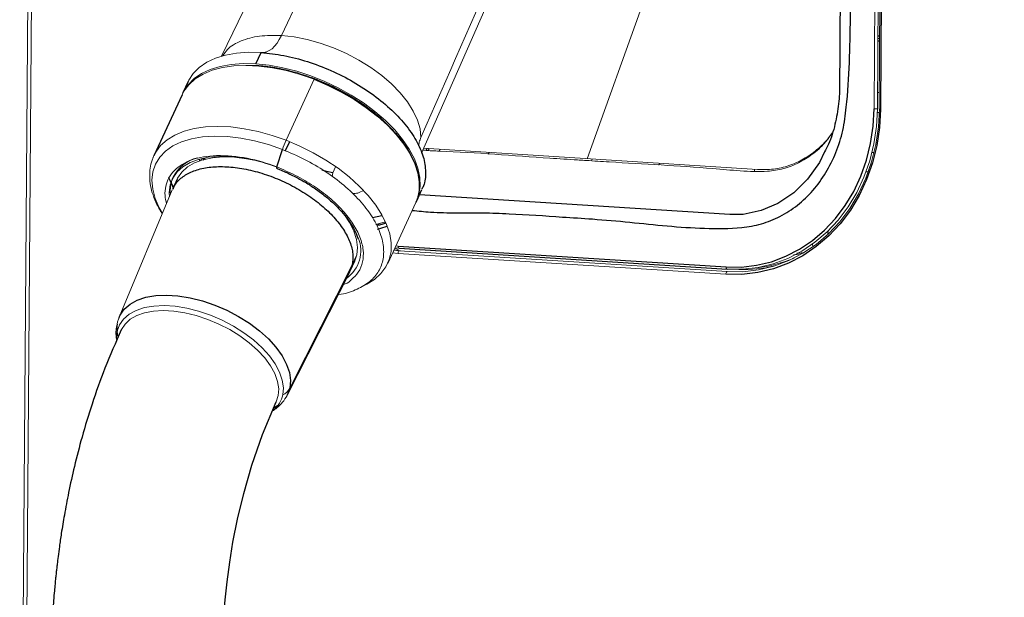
# Model space of a CAD drawing. Header units: millimetres. Extents: x -1472 to 1442, y -78 to 2620.
# Tile 53 of 102: x 545 to 744, y 561 to 677. Entities that reach past the tile are written whole.
import ezdxf

# ---------------------------------------------------------------- set-up
doc = ezdxf.new("R2010")
doc.units = ezdxf.units.MM

msp = doc.modelspace()

# ---------------------------------------------------------------- linework, layer by layer
at = {"color": 144, "linetype": 'Continuous', "lineweight": 18}
for p, q in [((545.28, 462.63), (551.67, 1328.01)), ((552.42, 1327.93), (546.03, 462.35)), ((717.83, 659.43), (719.15, 838.51)), ((719.83, 838.53), (718.5, 659.44)), ((720.19, 838.48), (718.86, 659.39)), ((636.59, 755.48), (598.14, 674.23)), ((623.55, 747.94), (586.05, 670.08)), ((688.67, 729.35), (659.86, 649.35)), ((626.43, 650.48), (660.01, 726.56)), ((718.6, 673.08), (718.96, 673.05)), ((718.61, 673.66), (718.97, 673.64)), ((718.61, 673.61), (718.97, 673.58)), ((593.89, 670.81), (594.14, 670.79)), ((591.03, 668.17), (593.15, 668.19)), ((599.07, 653.07), (604.75, 665.39)), ((718.53, 662.73), (718.89, 662.7)), ((718.49, 658.71), (718.91, 658.68)), ((626.86, 651.45), (694.29, 647.15)), ((627.55, 651.41), (627.32, 651.04)), ((627.75, 651.02), (627.98, 651.38)), ((630.19, 651.24), (629.97, 650.89)), ((639.9, 650.26), (640.11, 650.61)), ((572.18, 649.44), (572.32, 649.79)), ((572.32, 649.79), (572.39, 649.96)), ((581.66, 648.96), (581.44, 649.23)), ((582.05, 649.09), (581.84, 649.34)), ((582.5, 649.08), (582.27, 649.37)), ((582.6, 649.24), (582.4, 649.47)), ((582.81, 649.17), (582.58, 649.47)), ((584.73, 649.62), (584.57, 649.78)), ((660.79, 648.93), (660.92, 649.28)), ((674.51, 648.41), (674.39, 648.06)), ((608.54, 646.5), (608.38, 645.74)), ((609.09, 647.72), (608.54, 646.5)), ((693.67, 646.86), (693.7, 647.19)), ((716.21, 646.7), (716.66, 646.67)), ((575.31, 645.55), (575.79, 644.45)), ((576.1, 643.06), (565.39, 617.36)), ((619.61, 628.18), (625.29, 640.49)), ((619.1, 636.6), (617.23, 636.07)), ((619.11, 636.59), (617.23, 636.06)), ((612.57, 635.5), (612.43, 635.48)), ((708.56, 634.75), (708.5, 634.05)), ((620.85, 630.86), (621.94, 630.77)), ((620.89, 630.94), (622.16, 630.76)), ((621.03, 631.25), (621.77, 630.93)), ((621.94, 631.25), (621.06, 631.32)), ((621.26, 631.74), (621.7, 631.71)), ((621.94, 630.77), (688.17, 626.55)), ((612.46, 627.92), (613.37, 629.9)), ((613.37, 629.9), (612.96, 628.69)), ((621.69, 630.23), (620.6, 630.32)), ((687.93, 626.01), (621.69, 630.23)), ((702.91, 629.98), (701.58, 629.95)), ((703.47, 630.37), (703.66, 630.36)), ((599.83, 603.02), (612.46, 627.92)), ((688.15, 627.03), (688.18, 627.03))]:
    msp.add_line(p, q, dxfattribs=at)
at = {"color": 7, "linetype": 'Continuous', "lineweight": 25}
for p, q in [((720.44, 838.43), (719.12, 659.35)), ((718.61, 674.21), (718.97, 674.19)), ((718.6, 673.16), (718.97, 673.14)), ((592.98, 668.52), (594.04, 670.8)), ((594.14, 670.79), (595.04, 670.72)), ((579.31, 664.95), (578.25, 662.66)), ((578.08, 662.28), (572.39, 649.96)), ((599.75, 652.76), (598.9, 650.96)), ((597.19, 647.69), (598.34, 651.21)), ((717.42, 650.65), (717.85, 650.62)), ((576.28, 645.61), (576.06, 645.14)), ((577.1, 645.23), (576.18, 643.26)), ((625.47, 640.87), (626.52, 643.16)), ((688.69, 638.05), (626.01, 642.05)), ((611.62, 636.92), (611.63, 636.95)), ((618.43, 637.78), (616.52, 637.43)), ((612.75, 635.36), (612.46, 635.36)), ((613.04, 634.58), (612.84, 634.58)), ((621.7, 631.71), (687.94, 627.48)), ((621.92, 631.25), (688.15, 627.03)), ((612.05, 626.71), (612.96, 628.69)), ((599.36, 601.69), (611.96, 626.51)), ((565.11, 613.57), (564.98, 614.42)), ((599.83, 603.02), (599.36, 601.69))]:
    msp.add_line(p, q, dxfattribs=at)
at = {"color": 7, "linetype": 'Continuous', "lineweight": 25, "flags": 128}
for points in [[(624.31, 868.92), (626.41, 868.87), (659.89, 866.73), (668.26, 866.36), (676.65, 866.08), (685.02, 865.57), (693.36, 864.47), (696.8, 863.52), (700.17, 861.88), (703.19, 859.7), (705.94, 856.9), (708.21, 853.73), (710.04, 850.09), (711.3, 846.29), (712, 842.22), (712.28, 836.17), (712.17, 830.13), (712.02, 824.08), (711.89, 805.94), (711.21, 715.01), (710.83, 662.43), (710.83, 662.43), (710.83, 662.43)], [(604.75, 665.39), (607.54, 664.22), (610.24, 662.87), (612.83, 661.37), (615.26, 659.73), (617.52, 657.98), (619.55, 656.14), (621.35, 654.23), (622.88, 652.29), (623.69, 651.08)], [(719.12, 659.35), (718.92, 655.67), (718.39, 652.05), (717.52, 648.53), (716.34, 645.15), (714.84, 641.95), (713.06, 638.97), (711, 636.22), (708.69, 633.76), (706.16, 631.59), (703.43, 629.75), (700.53, 628.26), (697.5, 627.13), (694.36, 626.37), (691.16, 625.99), (687.93, 626.01)], [(687.94, 627.48), (691.04, 627.47), (694.11, 627.83), (697.11, 628.55), (700.01, 629.64), (702.79, 631.07), (705.41, 632.83), (707.83, 634.91), (710.05, 637.27), (712.02, 639.9), (713.73, 642.76), (715.16, 645.83), (716.3, 649.06), (717.13, 652.43), (717.64, 655.9), (717.83, 659.43)], [(623.69, 651.08), (624.13, 650.33), (625.07, 648.39), (625.69, 646.49), (625.99, 644.66), (625.96, 642.92), (625.61, 641.29), (625.29, 640.49)], [(707.85, 650.71), (706.81, 648.6), (704.42, 645.24), (701.66, 642.49), (698.41, 640.29), (695.05, 638.86), (691.4, 638.11), (688.69, 638.05), (688.69, 638.05), (688.69, 638.05)], [(608.54, 646.5), (607.28, 646.8), (606.35, 647.05)], [(619.54, 635.68), (619.22, 635.56), (617.46, 635.08)], [(565.39, 617.36), (565.58, 617.77), (566.41, 618.97), (567.58, 619.99), (569.04, 620.79), (570.78, 621.37), (572.75, 621.71), (574.93, 621.81), (577.25, 621.66), (579.69, 621.27), (582.17, 620.64), (584.67, 619.79), (587.12, 618.74), (589.47, 617.5), (591.69, 616.1), (593.71, 614.57), (595.51, 612.95), (597.04, 611.26), (598.27, 609.53), (599.18, 607.81), (599.75, 606.13), (599.97, 604.52), (599.83, 603.02)], [(586.64, 558.89), (586.83, 560.85), (587.16, 563.84), (587.7, 567.82), (588.36, 571.86), (589.28, 576.5), (590.52, 581.72), (592.17, 587.46), (594.32, 593.65), (597.08, 600.23), (597.08, 600.23)], [(597.39, 599.47), (597.34, 599.44), (596.69, 599.03)]]:
    msp.add_lwpolyline(points, dxfattribs=at)
at = {"color": 144, "linetype": 'Continuous', "lineweight": 18, "flags": 128}
for points in [[(594.04, 670.8), (594.59, 670.81), (595.15, 670.94), (595.7, 671.2), (596.24, 671.58), (596.76, 672.09), (597.25, 672.7), (597.72, 673.42), (598.14, 674.23)], [(598.14, 674.23), (600.69, 673.95), (603.33, 673.44), (606, 672.7), (608.67, 671.75), (611.29, 670.6), (613.81, 669.27), (616.2, 667.79), (618.41, 666.17), (620.4, 664.46), (622.15, 662.67), (623.62, 660.83), (624.78, 658.98), (625.63, 657.15), (626.14, 655.37), (626.3, 653.66)], [(579.31, 664.95), (579.44, 665.22), (580.34, 666.6), (581.55, 667.81), (583.05, 668.84), (584.81, 669.67), (586.82, 670.29), (589.05, 670.69), (591.47, 670.86), (594.04, 670.8)], [(578.08, 662.28), (578.44, 662.97), (579.44, 664.31), (580.73, 665.47), (582.31, 666.44), (584.15, 667.21), (586.23, 667.76), (588.52, 668.09), (590.98, 668.2), (593.59, 668.07), (596.31, 667.73), (599.1, 667.16), (601.93, 666.37), (604.75, 665.39)], [(578.17, 662.47), (578.38, 662.93), (579.29, 664.31), (580.49, 665.53), (581.99, 666.55), (583.76, 667.38), (585.77, 668), (587.99, 668.4), (590.41, 668.57), (592.98, 668.52)], [(592.98, 668.52), (595.67, 668.23), (598.45, 667.73), (601.27, 667.01), (604.09, 666.08), (606.89, 664.97), (609.62, 663.67), (612.25, 662.21), (614.73, 660.61), (617.04, 658.89), (619.15, 657.07), (621.02, 655.19), (622.63, 653.25), (623.96, 651.3), (625, 649.35), (625.72, 647.43), (626.11, 645.58), (626.18, 643.81), (625.92, 642.14), (625.38, 640.69)], [(604.75, 665.39), (604.79, 665.46), (604.82, 665.52), (604.84, 665.56), (604.86, 665.58), (604.87, 665.59), (604.88, 665.58), (604.88, 665.55), (604.87, 665.5)], [(688.17, 626.55), (691.36, 626.53), (694.52, 626.9), (697.61, 627.65), (700.6, 628.76), (703.45, 630.24), (706.15, 632.05), (708.64, 634.19), (710.92, 636.62), (712.95, 639.32), (714.71, 642.27), (716.18, 645.42), (717.35, 648.75), (718.2, 652.22), (718.73, 655.79), (718.92, 659.41)], [(718.5, 659.44), (718.31, 655.86), (717.79, 652.34), (716.95, 648.93), (715.8, 645.64), (714.35, 642.53), (712.61, 639.63), (710.61, 636.96), (708.36, 634.56), (705.9, 632.46), (703.25, 630.67), (700.43, 629.21), (697.48, 628.11), (694.43, 627.38), (691.32, 627.01), (688.18, 627.03)], [(572.39, 649.96), (572.76, 650.66), (573.75, 651.99), (575.05, 653.15), (576.63, 654.12), (578.47, 654.89), (580.55, 655.44), (582.84, 655.77), (585.3, 655.88), (587.91, 655.76), (590.63, 655.41), (593.42, 654.84), (596.25, 654.06), (599.07, 653.07)], [(574.1, 638.26), (573.47, 639.4), (572.64, 641.33), (572.15, 643.2), (571.99, 645), (572.18, 646.69), (572.7, 648.25), (573.56, 649.65), (574.73, 650.88), (576.21, 651.92), (577.97, 652.75), (579.97, 653.37), (582.21, 653.76), (584.64, 653.91), (587.22, 653.83), (589.92, 653.51), (592.7, 652.96), (595.53, 652.19), (598.34, 651.21)], [(599.07, 653.07), (601.85, 651.9), (604.56, 650.55), (607.14, 649.05), (609.58, 647.41), (611.83, 645.66), (613.87, 643.82), (615.67, 641.92), (617.2, 639.97), (618.45, 638.02), (619.39, 636.08), (620.01, 634.18), (620.31, 632.34), (620.28, 630.6), (619.93, 628.97), (619.24, 627.48), (618.25, 626.14), (616.95, 624.98), (615.37, 624.01), (614.98, 623.82)], [(575.52, 641.67), (575.49, 642.54), (575.68, 644.06), (576.21, 645.44), (577.07, 646.67), (578.23, 647.72), (579.69, 648.58), (581.41, 649.22), (583.36, 649.64), (585.52, 649.83)], [(577.1, 645.23), (577.18, 645.4), (578, 646.63), (579.14, 647.68), (580.57, 648.52), (582.28, 649.15), (584.22, 649.55), (586.36, 649.72), (588.66, 649.65), (591.09, 649.35), (592.6, 649.05)], [(576.36, 643.64), (575.85, 644.58), (575.39, 645.57)], [(575.85, 644.34), (575.9, 644.24), (576.3, 643.5)], [(610.56, 638.41), (610.73, 638.19), (611.91, 636.45), (612.78, 634.72), (613.32, 633.03), (613.51, 631.41), (613.37, 629.9)], [(619.15, 636.62), (617.34, 636.08), (617.27, 636.07)], [(621.7, 631.71), (621.71, 631.61), (621.72, 631.52), (621.74, 631.44), (621.77, 631.37), (621.81, 631.32), (621.85, 631.28), (621.89, 631.25), (621.92, 631.25)], [(612.46, 627.92), (611.97, 626.54), (611.96, 626.51)], [(687.94, 627.48), (687.94, 627.39), (687.95, 627.3), (687.98, 627.22), (688.01, 627.15), (688.04, 627.09), (688.08, 627.05), (688.13, 627.03), (688.15, 627.03)], [(564.99, 614.49), (565.47, 615.81), (566.27, 616.96), (567.39, 617.94), (568.79, 618.71), (570.47, 619.27), (572.36, 619.59), (574.45, 619.69), (576.69, 619.55), (579.03, 619.17), (581.42, 618.57), (583.82, 617.75), (586.18, 616.73), (588.44, 615.54), (590.57, 614.2), (592.51, 612.73), (594.24, 611.17), (595.71, 609.54), (596.9, 607.89), (597.77, 606.23), (598.32, 604.62), (598.53, 603.07), (598.4, 601.63)], [(597.08, 600.24), (597.49, 601.49), (597.59, 602.88), (597.35, 604.37), (596.79, 605.93), (595.92, 607.52), (594.76, 609.1), (593.32, 610.66), (591.64, 612.15), (589.75, 613.55), (587.7, 614.82), (585.52, 615.95), (583.25, 616.9), (580.95, 617.66), (578.66, 618.22), (576.42, 618.56), (574.29, 618.67), (572.3, 618.56), (570.5, 618.22), (568.93, 617.67), (567.6, 616.91), (566.56, 615.95)], [(564.87, 612.94), (564.86, 613.05), (564.99, 614.49)], [(566.56, 615.95), (565.82, 614.83), (565.81, 614.81)]]:
    msp.add_lwpolyline(points, dxfattribs=at)
at = {"color": 144, "linetype": 'Continuous', "lineweight": 18}
for centre, radius, start, end in [((718.09, 663.12), 3.7, 265.8896, 276.384), ((719.07, 659.83), 0.487, 244.4474, 275.2417), ((615.88, 645.43), 18.46, 155.5336, 161.7341), ((583.17, 642.06), 7.75, 104.8603, 152.7311), ((585.34, 618.28), 31.71, 68.0504, 90.5608), ((599.11, 647.04), 2.03, 161.3187, 166.7745), ((582.48, 642.87), 6.79, 158.3609, 185.8194), ((607.37, 630.76), 6.81, 305.0018, 22.5723), ((622.23, 630.31), 0.546, 122.7914, 188.3651), ((691.45, 653.3), 26.11, 275.9264, 293.1181), ((688.47, 626.09), 0.546, 122.7914, 188.3651), ((691.59, 653.24), 26.28, 267.7191, 283.5821), ((596.97, 604.52), 3.23, 296.2147, 332.2976), ((593.02, 602.83), 5.51, 309.8172, 347.3417)]:
    msp.add_arc(centre, radius, start, end, dxfattribs=at)
at = {"color": 7, "linetype": 'Continuous', "lineweight": 25}
msp.add_arc((567.76, 615.32), 2.88, 167.8631, 196.7124, dxfattribs=at)
for points, knots in [([(565.81, 614.81), (564.68, 612.23), (562.52, 607.33), (559.93, 600.06), (557.9, 593.41), (556.35, 587.43), (555.19, 582.16), (554.33, 577.64), (553.73, 574), (553.33, 571.19), (553.05, 569.14), (552.87, 567.67), (552.75, 566.58), (552.64, 565.65), (552.53, 564.59), (552.41, 563.38), (552.21, 561.22), (551.95, 557.86), (551.68, 553.25), (551.51, 547.99), (551.47, 542.17), (551.59, 535.85), (552, 527.21), (552.95, 516.29), (554.75, 502.99), (557.24, 489.27), (560.43, 475.13), (564.33, 460.61), (568.93, 445.76), (573.87, 431.62), (578.84, 418.71), (583.49, 407.48), (587.91, 397.41), (592.02, 388.53), (595.74, 380.82), (598.66, 374.96), (600.75, 370.87), (602.01, 368.43), (603, 366.52), (604.03, 364.58), (605.35, 362.07), (607.09, 358.84), (609.24, 354.89), (611.84, 350.23), (614.92, 344.8), (618.51, 338.62), (622.62, 331.72), (627.12, 324.4), (631.84, 316.94), (636.62, 309.59), (641.45, 302.38), (648.46, 292.16), (657.76, 279.22), (669.44, 263.9), (679.15, 251.88), (686.6, 243.04), (691.55, 237.31), (695.97, 232.32), (699.8, 228.07), (703.3, 224.27), (706.54, 220.79), (709.8, 217.36), (713.2, 213.83), (717.05, 209.9), (722.04, 204.92), (728.32, 198.84), (736.04, 191.63), (744.65, 183.94), (754.12, 175.92), (764.39, 167.73), (775.52, 159.45), (787.51, 151.26), (800.34, 143.33), (814.01, 135.9), (826.98, 129.92), (838.87, 125.38), (849.28, 122.15), (859.51, 119.73), (869.53, 118.14), (878.81, 117.44), (887.33, 117.48), (895.11, 118.12), (902.67, 119.36), (910, 121.19), (917.05, 123.6), (924.12, 126.71), (930.94, 130.47), (937.3, 134.73), (942.76, 139.01), (947.42, 143.15), (951.35, 147.02), (954.72, 150.64), (957.85, 154.26), (961.03, 158.2), (964.41, 162.71), (968.12, 168.1), (972.15, 174.48), (976.46, 182), (980.87, 190.52), (985.36, 200.15), (989.51, 210.09), (993.33, 220.18), (996.73, 230.02), (999.92, 240.08), (1002.83, 250.1), (1006.01, 261.93), (1009.29, 275.42), (1012.56, 290.41), (1015.37, 304.77), (1017.51, 316.83), (1019.14, 326.67), (1020.35, 334.41), (1021.44, 341.75), (1022.4, 348.55), (1023.21, 354.5), (1023.86, 359.44), (1024.35, 363.33), (1024.75, 366.5), (1025.07, 369.13), (1025.36, 371.58), (1025.64, 373.94), (1025.92, 376.35), (1026.2, 378.81), (1026.49, 381.35), (1026.87, 384.87), (1027.38, 389.52), (1027.99, 395.48), (1028.73, 402.9), (1029.58, 411.98), (1030.54, 422.93), (1031.51, 435.07), (1032.42, 447.45), (1033.26, 459.94), (1034.02, 472.42), (1034.75, 485.78), (1035.44, 500.03), (1036.09, 515.11), (1036.67, 531.03), (1037.19, 547.79), (1037.63, 565.51), (1038.01, 584.37), (1038.3, 604.35), (1038.49, 625.52), (1038.56, 647.76), (1038.51, 671.11), (1038.34, 695.57), (1038.04, 720.65), (1037.61, 746.31), (1037.06, 772.51), (1036.38, 799.74), (1035.56, 828), (1034.59, 857.3), (1033.49, 887.62), (1032.25, 918.89), (1030.88, 950.73), (1029.42, 982.72), (1027.73, 1017.75), (1025.8, 1055.68), (1023.62, 1096.4), (1021.3, 1138.31), (1018.83, 1181.3), (1016.25, 1225.24), (1013.68, 1268.21), (1011.14, 1310.17), (1008.65, 1351.06), (1006.29, 1390.11), (1004.05, 1427.32), (1001.94, 1462.72), (999.94, 1497.05), (998.04, 1530.28), (996.25, 1562.55), (994.57, 1593.82), (993.02, 1624.09), (991.59, 1653.22), (990.29, 1681.21), (989.12, 1708.07), (988.09, 1733.81), (987.18, 1758.44), (986.4, 1782.32), (985.73, 1805.44), (985.18, 1827.77), (984.76, 1848.97), (984.46, 1869.1), (984.28, 1888.52), (984.19, 1910.84), (984.3, 1936.37), (984.75, 1965.03), (985.58, 1993.44), (986.56, 2014.53), (987.38, 2028.42), (987.82, 2035.29), (988.3, 2042.09), (988.81, 2048.83), (989.36, 2055.35), (989.9, 2061.38), (990.41, 2066.72), (990.87, 2071.26), (991.28, 2075.02), (991.57, 2077.62), (991.76, 2079.32), (991.92, 2080.66), (992.15, 2082.62), (992.51, 2085.6), (993.15, 2090.64), (994.09, 2097.53), (995.39, 2106.01), (996.92, 2114.92), (998.73, 2124.09), (1000.8, 2133.08), (1003.06, 2141.48), (1005.41, 2149), (1007.82, 2155.66), (1010.28, 2161.57), (1012.96, 2167.21), (1015.91, 2172.6), (1019.18, 2177.67), (1021.97, 2181.48), (1023.71, 2183.45), (1024.32, 2184.14)], [0, 0, 0, 0, 0.003436, 0.006534, 0.0093, 0.01174, 0.013858, 0.015655, 0.017132, 0.018161, 0.018945, 0.019543, 0.019872, 0.020222, 0.020634, 0.021109, 0.021647, 0.023162, 0.025027, 0.026991, 0.029239, 0.031704, 0.034214, 0.039066, 0.04407, 0.049232, 0.05456, 0.060056, 0.065723, 0.07153, 0.076326, 0.080705, 0.084657, 0.088171, 0.091239, 0.093857, 0.095198, 0.096173, 0.096795, 0.097509, 0.098533, 0.09984, 0.101447, 0.103355, 0.105564, 0.108129, 0.111008, 0.114157, 0.117314, 0.120436, 0.123521, 0.126568, 0.133647, 0.140489, 0.147081, 0.150074, 0.152773, 0.155132, 0.157157, 0.158851, 0.160626, 0.162201, 0.163877, 0.165829, 0.168052, 0.171362, 0.175109, 0.17926, 0.183624, 0.188278, 0.193193, 0.198339, 0.203682, 0.209192, 0.214839, 0.218834, 0.222696, 0.226413, 0.230001, 0.233474, 0.236293, 0.239056, 0.241771, 0.244446, 0.247089, 0.249702, 0.252676, 0.255397, 0.257868, 0.260089, 0.262056, 0.263761, 0.265367, 0.267166, 0.269172, 0.271396, 0.274162, 0.277237, 0.280648, 0.284422, 0.288588, 0.292159, 0.295941, 0.299707, 0.303427, 0.307091, 0.312775, 0.318246, 0.323461, 0.328383, 0.331309, 0.334098, 0.336741, 0.339227, 0.341414, 0.343147, 0.344542, 0.345594, 0.346546, 0.347373, 0.348217, 0.349079, 0.349957, 0.350857, 0.351811, 0.353723, 0.355847, 0.358189, 0.361674, 0.365572, 0.369895, 0.374658, 0.378797, 0.383236, 0.387983, 0.393048, 0.398439, 0.404059, 0.410011, 0.416301, 0.422939, 0.430063, 0.437563, 0.445446, 0.453717, 0.462384, 0.47145, 0.48037, 0.489651, 0.499297, 0.509308, 0.519685, 0.530426, 0.541529, 0.552912, 0.564258, 0.575522, 0.590131, 0.604557, 0.618776, 0.634659, 0.650223, 0.665445, 0.680304, 0.694781, 0.708862, 0.721762, 0.734288, 0.746434, 0.758193, 0.769562, 0.780671, 0.791377, 0.801678, 0.811577, 0.821076, 0.830178, 0.838889, 0.847213, 0.855526, 0.86343, 0.870934, 0.878047, 0.884824, 0.891591, 0.901804, 0.912032, 0.922202, 0.932234, 0.934725, 0.9372, 0.939659, 0.942099, 0.94452, 0.946755, 0.948684, 0.950358, 0.951733, 0.952818, 0.953231, 0.953605, 0.954291, 0.955398, 0.956914, 0.959883, 0.963077, 0.966469, 0.970036, 0.973705, 0.977151, 0.980351, 0.983339, 0.986146, 0.988816, 0.99202, 0.995214, 0.998336, 1, 1, 1, 1]), ([(654.88, 637.56), (656.91, 637.44), (661.46, 637.17), (668.53, 636.55), (676.07, 635.72), (683.6, 635.22), (689.98, 635.19), (695.11, 636.06), (698.92, 637.59), (702.44, 639.87), (705.58, 642.86), (708.2, 646.47), (710.24, 650.56), (711.65, 655.02), (712.83, 664.15), (713.11, 677.89), (713.23, 696.11), (712.87, 714.37), (712.79, 744.8), (712.95, 772.8), (713.45, 798.35), (713.91, 809.3), (714.27, 820.25), (714.21, 831.21), (713.85, 840.08), (712.8, 846.8), (711.33, 851.23), (709.26, 855.36), (706.63, 859.06), (703.5, 862.23), (699.98, 864.79), (696.17, 866.66), (691.22, 867.97), (685.26, 868.53), (678.36, 868.79), (664.66, 869.38), (651.42, 870.19), (638.65, 871.32), (633.15, 872.02), (627.65, 872.52), (622.18, 872.52), (617.25, 871.79), (612.99, 870.24), (609.45, 868.1), (606.31, 865.29), (603.64, 861.91), (601.55, 858.02), (600.02, 853.73), (599.27, 849.1), (599.11, 844.32), (599.13, 828.85), (598.82, 802.72), (598.47, 760.4), (598.57, 727.06), (597.94, 703.02), (597.61, 696.76), (597.45, 693.74)], [0, 0, 0, 0, 0.012155, 0.027191, 0.042247, 0.057264, 0.072249, 0.080309, 0.08837, 0.096642, 0.104915, 0.113263, 0.121612, 0.129955, 0.138298, 0.170073, 0.201877, 0.233714, 0.265533, 0.361137, 0.380282, 0.399458, 0.418617, 0.437728, 0.45682, 0.464915, 0.473009, 0.481106, 0.489202, 0.497296, 0.50539, 0.513485, 0.521579, 0.535308, 0.549068, 0.562829, 0.617229, 0.628182, 0.639206, 0.650185, 0.661052, 0.671874, 0.679972, 0.688069, 0.696163, 0.704257, 0.712351, 0.720445, 0.728736, 0.737099, 0.745468, 0.809717, 0.873965, 0.967049, 0.984151, 1, 1, 1, 1]), ([(594.04, 670.8), (595.55, 670.65), (598.58, 670.33), (603.39, 669.06), (608.15, 667.26), (612.72, 664.95), (616.91, 662.21), (620.56, 659.16), (623.54, 655.92), (625.72, 652.6), (627.04, 649.33), (627.35, 646.29), (627.13, 644.2), (626.54, 643.31), (626.47, 643.19)], [0, 0, 0, 0, 0.0896803, 0.1793606, 0.2690408, 0.3587211, 0.4484014, 0.5380817, 0.627762, 0.7174423, 0.8071225, 0.8968028, 0.9864831, 1, 1, 1, 1]), ([(604.87, 665.5), (605.92, 665.07), (608.03, 664.21), (611.05, 662.63), (613.92, 660.87), (616.57, 658.95), (618.97, 656.9), (621.02, 654.75), (622.3, 653.24), (622.79, 652.45), (622.82, 652.4)], [0, 0, 0, 0, 0.14144, 0.282881, 0.424321, 0.565762, 0.707202, 0.848643, 0.990083, 1, 1, 1, 1]), ([(710.83, 662.43), (710.83, 662.43), (710.8, 661.77), (710.64, 659.71), (710.01, 656.27), (709.03, 652.98), (708.12, 651.22), (707.85, 650.71)], [0, 0, 0, 0, 0.000005, 0.161708, 0.503257, 0.853445, 1, 1, 1, 1]), ([(576.27, 643.22), (576.36, 643.48), (576.7, 644.4), (577.99, 645.64), (580.07, 646.85), (582.73, 647.58), (585.81, 647.84), (589.22, 647.6), (592.82, 646.87), (596.47, 645.69), (600.02, 644.1), (603.35, 642.16), (606.32, 639.94), (608.83, 637.53), (610.77, 635.02), (612.06, 632.52), (612.71, 630.09), (612.54, 628.64), (612.46, 627.92)], [0, 0, 0, 0, 0.025677, 0.090632, 0.155587, 0.220542, 0.285497, 0.350451, 0.415406, 0.480361, 0.545316, 0.610271, 0.675226, 0.740181, 0.805135, 0.87009, 0.935045, 1, 1, 1, 1]), ([(597.13, 647.42), (597.55, 647.25), (598.75, 646.78), (600.7, 645.86), (602.93, 644.63), (605.04, 643.28), (606.99, 641.82), (608.75, 640.29), (610.29, 638.69), (611.6, 637.06), (612.64, 635.44), (613.32, 634.12), (613.54, 633.38), (613.61, 633.15)], [0, 0, 0, 0, 0.0527146, 0.1532394, 0.2538062, 0.3543423, 0.4548234, 0.555225, 0.6555235, 0.7557016, 0.8557585, 0.9557338, 1, 1, 1, 1]), ([(624.56, 638.91), (625.79, 638.78), (628.78, 638.46), (633.55, 638.43), (638.83, 638.45), (645.95, 638.2), (651.29, 637.82), (654.88, 637.56)], [0, 0, 0, 0, 0.121279, 0.296359, 0.471655, 0.644905, 1, 1, 1, 1]), ([(619.22, 636.39), (618.96, 636.26), (618.44, 636), (617.75, 635.91), (617.39, 635.86)], [0, 0, 0, 0, 0.4900176, 1, 1, 1, 1])]:
    msp.add_open_spline(points, degree=3, knots=knots, dxfattribs=at)
at = {"color": 144, "linetype": 'Continuous', "lineweight": 18}
msp.add_open_spline([(658.44, 726.65), (647.73, 702.32), (637.02, 677.99), (626.3, 653.66)], degree=3, dxfattribs=at)
for points, knots in [([(586.32, 670.11), (586.6, 670.56), (587.38, 671.85), (589.91, 673.25), (593.59, 674.29), (596.62, 674.25), (598.14, 674.23)], [0, 0, 0, 0, 0.154442, 0.436295, 0.718147, 1, 1, 1, 1]), ([(604.87, 665.5), (604.72, 665.56), (604.41, 665.68), (603.96, 665.84), (603.5, 666.01), (603.04, 666.16), (602.58, 666.32), (602.13, 666.46), (601.67, 666.6), (601.21, 666.74), (600.75, 666.87), (600.29, 666.99), (599.84, 667.11), (599.38, 667.22), (598.79, 667.36), (598.07, 667.52), (597.23, 667.68), (596.4, 667.83), (595.58, 667.95), (594.76, 668.05), (593.95, 668.14), (593.42, 668.17), (593.15, 668.19)], [0, 0, 0, 0, 0.0386164, 0.0771548, 0.1156295, 0.1540547, 0.1924445, 0.2308133, 0.2691754, 0.3075452, 0.345937, 0.3843651, 0.4228437, 0.461387, 0.5000092, 0.5716603, 0.6430843, 0.7143725, 0.7856165, 0.8569081, 0.9283389, 1, 1, 1, 1]), ([(709.33, 654.44), (708.85, 653.77), (707.7, 652.18), (705.4, 650.17), (702.6, 648.41), (699.55, 647.26), (695.59, 646.6), (690.8, 646.87), (680.15, 647.86), (669.77, 648.34), (661.25, 648.9), (659.7, 649)], [0, 0, 0, 0, 0.0443616, 0.1068322, 0.1693021, 0.2318049, 0.2943076, 0.4007275, 0.5074441, 0.9104892, 1, 1, 1, 1]), ([(694.29, 647.15), (695.37, 647.14), (697.52, 647.13), (700.67, 647.89), (703.65, 649.2), (706.34, 651.11), (708.28, 652.95), (709.16, 654.27), (709.39, 654.63)], [0, 0, 0, 0, 0.186129, 0.372259, 0.558392, 0.744527, 0.930635, 1, 1, 1, 1]), ([(626.3, 653.66), (626.19, 653.35), (625.99, 652.82), (625.89, 652.18), (625.85, 651.92)], [0, 0, 0, 0, 0.589189, 1, 1, 1, 1]), ([(598.34, 651.21), (599.85, 650.58), (602.87, 649.31), (607.08, 646.82), (610.84, 644.02), (614.01, 640.97), (616.47, 637.8), (618.11, 634.62), (618.89, 631.57), (618.76, 628.75), (617.72, 626.28), (615.85, 624.23), (613.13, 622.78), (610.98, 622), (609.65, 621.9), (609.61, 621.89)], [0, 0, 0, 0, 0.08314, 0.166281, 0.249421, 0.332562, 0.415702, 0.498842, 0.581983, 0.665123, 0.748264, 0.831404, 0.914544, 0.997685, 1, 1, 1, 1]), ([(623.67, 651.35), (623.63, 651.42), (623.47, 651.72), (623.25, 652.02), (623.08, 652.24)], [0, 0, 0, 0, 0.250434, 1, 1, 1, 1]), ([(659.7, 649), (659.58, 649.01), (659, 649.04), (656.56, 649.2), (646.8, 649.8), (636.5, 650.68), (627.94, 650.97), (626.81, 651.08), (626.7, 651.09)], [0, 0, 0, 0, 0.010564, 0.052821, 0.221847, 0.897951, 0.989518, 1, 1, 1, 1]), ([(572.34, 649.75), (572.24, 649.53), (571.89, 648.8), (571.61, 647.44), (571.49, 645.7), (571.68, 643.88), (572.17, 642.01), (572.94, 640.1), (573.69, 638.82), (574.06, 638.18)], [0, 0, 0, 0, 0.064724, 0.215382, 0.366539, 0.520124, 0.677133, 0.837433, 1, 1, 1, 1]), ([(574.92, 640.24), (574.8, 640.8), (574.54, 642.06), (574.72, 643.84), (575.35, 645.56), (576.47, 647.05), (578.03, 648.26), (580.01, 649.18), (582.34, 649.8), (584.13, 649.92), (585.03, 649.99)], [0, 0, 0, 0, 0.105282, 0.233099, 0.360916, 0.488732, 0.616549, 0.744366, 0.872183, 1, 1, 1, 1]), ([(585.52, 649.83), (587.29, 649.89), (589.22, 649.73), (593.2, 648.98), (595.24, 648.39), (597.25, 647.62)], [0, 0, 0, 0, 0.5, 0.5, 1, 1, 1, 1]), ([(597.25, 647.62), (597.25, 647.6), (597.24, 647.58), (597.21, 647.53), (597.18, 647.47), (597.15, 647.42), (597.13, 647.41), (597.12, 647.44), (597.13, 647.48), (597.14, 647.5)], [0, 0, 0, 0, 0.061033, 0.122066, 0.297653, 0.47324, 0.648826, 0.824413, 1, 1, 1, 1]), ([(597.19, 647.69), (598.48, 647.15), (601.06, 646.06), (604.66, 643.93), (607.89, 641.53), (610.6, 638.92), (612.7, 636.2), (614.11, 633.49), (614.78, 630.87), (614.65, 628.47), (613.87, 626.43), (612.79, 625.41), (612.3, 624.95)], [0, 0, 0, 0, 0.101577, 0.203153, 0.30473, 0.406306, 0.507883, 0.60946, 0.711036, 0.812613, 0.914189, 1, 1, 1, 1]), ([(614.71, 642.92), (614.33, 642.72), (613.61, 642.34), (612.84, 642.32), (612.47, 642.32)], [0, 0, 0, 0, 0.523278, 1, 1, 1, 1]), ([(705.54, 631.62), (705.5, 631.73), (705.43, 631.92), (705.32, 632.07), (705.27, 632.13)], [0, 0, 0, 0, 0.573582, 1, 1, 1, 1]), ([(702.25, 630.29), (702.54, 630.27), (702.89, 630.25), (703.24, 630.32), (703.3, 630.34)], [0, 0, 0, 0, 0.829071, 1, 1, 1, 1]), ([(612.3, 624.95), (612.22, 624.86), (611.82, 624.39), (611.15, 624.1), (610.61, 623.86)], [0, 0, 0, 0, 0.196717, 1, 1, 1, 1]), ([(565.41, 617.3), (565.3, 617.06), (565.09, 616.62), (564.99, 616.14), (564.94, 615.93)], [0, 0, 0, 0, 0.5457981, 1, 1, 1, 1]), ([(564.94, 615.93), (564.87, 615.54), (564.71, 614.63), (564.7, 613.5), (564.84, 612.78), (564.87, 612.6)], [0, 0, 0, 0, 0.34877, 0.835618, 1, 1, 1, 1]), ([(596.29, 598.35), (596.61, 598.56), (597.38, 599.07), (598.38, 600.15), (599.1, 601.09), (599.34, 601.68), (599.37, 601.75)], [0, 0, 0, 0, 0.2469867, 0.5862751, 0.9503784, 1, 1, 1, 1])]:
    msp.add_open_spline(points, degree=3, knots=knots, dxfattribs=at)

doc.saveas('drawing.dxf')
